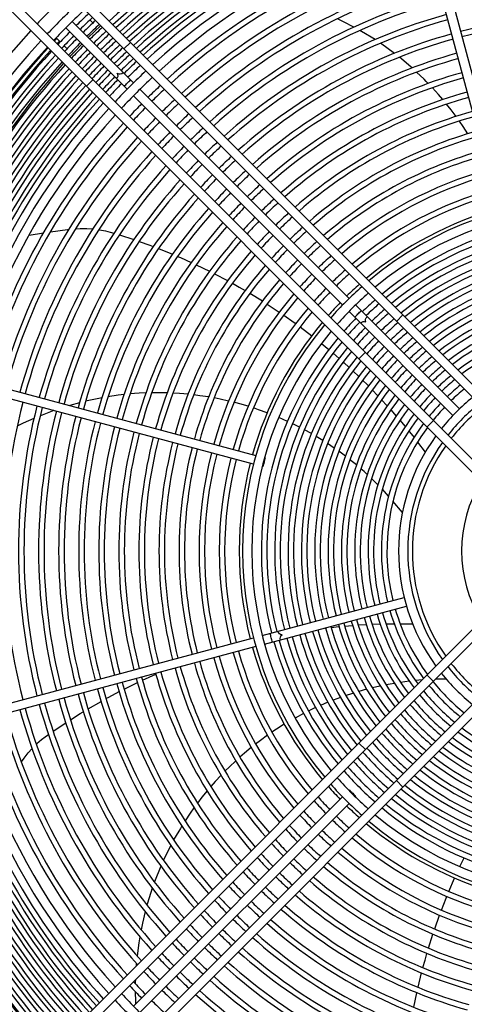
# Model space of a CAD drawing. Header units: centimetres. Extents: x -92429 to 178773, y 2337 to 428125.
# Tile 111 of 138: x 162445 to 162467, y 9513 to 9563. Entities that reach past the tile are written whole.
import ezdxf

# ---------------------------------------------------------------- set-up
doc = ezdxf.new("R2010")
doc.units = ezdxf.units.CM
doc.header["$LTSCALE"] = 50
doc.layers.add('WL_urządzenia', color=1, linetype='Continuous')

msp = doc.modelspace()

# ---------------------------------------------------------------- linework, layer by layer
at = {"layer": 'WL_urządzenia', "color": 1, "linetype": 'Continuous'}
for p, q in [((162465.552, 9567.54, 2170), (162469.439, 9553.033, 2170)), ((162468.992, 9552.913, 2170), (162465.105, 9567.42, 2170)), ((162445.955, 9565.157, 2170), (162469.921, 9541.191, 2170)), ((162470.311, 9541.457, 2170), (162446.282, 9565.485, 2170)), ((162468.347, 9539.618, 2170), (162444.381, 9563.584, 2170)), ((162444.054, 9563.256, 2170), (162468.082, 9539.228, 2170)), ((162447.299, 9562.568, 2170), (162450.412, 9559.454, 2170)), ((162448.352, 9562.498, 2170), (162448.202, 9562.648, 2170)), ((162461.079, 9562.559, 2170), (162460.77, 9562.708, 2170)), ((162461.608, 9562.284, 2170), (162461.079, 9562.559, 2170)), ((162446.971, 9562.24, 2170), (162450.085, 9559.126, 2170)), ((162448.752, 9562.36, 2170), (162448.118, 9561.748, 2170)), ((162461.996, 9562.066, 2170), (162461.909, 9562.116, 2170)), ((162462.679, 9561.646, 2170), (162461.996, 9562.066, 2170)), ((162446.487, 9561.741, 2170), (162446.694, 9561.534, 2170)), ((162450.258, 9561.51, 2170), (162449.93, 9561.182, 2170)), ((162446.891, 9561.337, 2170), (162447.041, 9561.187, 2170)), ((162447.399, 9561.018, 2170), (162447.179, 9560.786, 2170)), ((162447.79, 9561.421, 2170), (162447.399, 9561.018, 2170)), ((162463.661, 9560.951, 2170), (162462.955, 9561.461, 2170)), ((162464.502, 9560.259, 2170), (162463.914, 9560.753, 2170)), ((162446.863, 9560.447, 2170), (162445.345, 9558.682, 2170)), ((162464.56, 9560.208, 2170), (162464.502, 9560.259, 2170)), ((162448.357, 9559.609, 2170), (162448.029, 9559.281, 2170)), ((162465.166, 9559.639, 2170), (162464.791, 9559.998, 2170)), ((162465.279, 9559.526, 2170), (162465.166, 9559.639, 2170)), ((162465.379, 9559.424, 2170), (162465.279, 9559.526, 2170)), ((162450.74, 9559.126, 2170), (162461.36, 9548.507, 2170)), ((162465.899, 9558.863, 2170), (162465.589, 9559.203, 2170)), ((162445.345, 9558.682, 2170), (162443.499, 9556.183, 2170)), ((162461.032, 9548.179, 2170), (162450.412, 9558.799, 2170)), ((162466.123, 9558.603, 2170), (162465.899, 9558.863, 2170)), ((162466.547, 9558.079, 2170), (162466.313, 9558.374, 2170)), ((162466.793, 9557.751, 2170), (162466.547, 9558.079, 2170)), ((162467.152, 9557.24, 2170), (162466.964, 9557.514, 2170)), ((162467.393, 9556.871, 2170), (162467.152, 9557.24, 2170)), ((162447.06, 9552.003, 2170), (162447.123, 9552.009, 2170)), ((162447.471, 9552.044, 2170), (162447.489, 9552.046, 2170)), ((162447.489, 9552.046, 2170), (162447.713, 9552.062, 2170)), ((162447.713, 9552.062, 2170), (162448.044, 9552.065, 2170)), ((162448.044, 9552.065, 2170), (162448.349, 9552.047, 2170)), ((162448.655, 9552.008, 2170), (162448.692, 9552.002, 2170)), ((162445.109, 9551.73, 2170), (162445.842, 9551.847, 2170)), ((162446.193, 9551.897, 2170), (162447.06, 9552.003, 2170)), ((162448.692, 9552.002, 2170), (162449, 9551.939, 2170)), ((162449, 9551.939, 2170), (162449.23, 9551.878, 2170)), ((162449.23, 9551.878, 2170), (162449.418, 9551.822, 2170)), ((162449.695, 9551.737, 2170), (162450.428, 9551.499, 2170)), ((162450.7, 9551.405, 2170), (162451.251, 9551.207, 2170)), ((162451.251, 9551.207, 2170), (162451.419, 9551.144, 2170)), ((162451.686, 9551.042, 2170), (162452.391, 9550.757, 2170)), ((162452.653, 9550.647, 2170), (162452.801, 9550.583, 2170)), ((162452.801, 9550.583, 2170), (162453.345, 9550.341, 2170)), ((162453.601, 9550.222, 2170), (162454.279, 9549.894, 2170)), ((162454.53, 9549.767, 2170), (162455.193, 9549.418, 2170)), ((162455.439, 9549.283, 2170), (162455.784, 9549.089, 2170)), ((162455.784, 9549.089, 2170), (162456.088, 9548.914, 2170)), ((162456.328, 9548.771, 2170), (162456.962, 9548.382, 2170)), ((162457.197, 9548.232, 2170), (162457.204, 9548.227, 2170)), ((162457.204, 9548.227, 2170), (162457.816, 9547.822, 2170)), ((162461.687, 9548.179, 2170), (162466.964, 9542.903, 2170)), ((162458.046, 9547.664, 2170), (162458.568, 9547.294, 2170)), ((162461.36, 9547.851, 2170), (162466.636, 9542.575, 2170)), ((162464.091, 9547.677, 2170), (162463.763, 9547.349, 2170)), ((162458.568, 9547.294, 2170), (162458.65, 9547.235, 2170)), ((162458.874, 9547.07, 2170), (162459.463, 9546.621, 2170)), ((162459.96, 9546.225, 2170), (162460.336, 9545.913, 2170)), ((162460.548, 9545.733, 2170), (162460.851, 9545.47, 2170)), ((162462.19, 9545.776, 2170), (162461.862, 9545.448, 2170)), ((162461.059, 9545.285, 2170), (162461.107, 9545.242, 2170)), ((162461.107, 9545.242, 2170), (162461.356, 9545.015, 2170)), ((162461.561, 9544.825, 2170), (162461.853, 9544.548, 2170)), ((162442.119, 9544.434, 2170), (162456.626, 9540.547, 2170)), ((162462.054, 9544.352, 2170), (162462.272, 9544.137, 2170)), ((162462.272, 9544.137, 2170), (162462.341, 9544.067, 2170)), ((162456.506, 9540.099, 2170), (162441.999, 9543.986, 2170)), ((162449.632, 9543.596, 2170), (162449.118, 9543.522, 2170)), ((162449.791, 9543.616, 2170), (162449.632, 9543.596, 2170)), ((162449.933, 9543.632, 2170), (162449.791, 9543.616, 2170)), ((162450.695, 9543.696, 2170), (162450.236, 9543.662, 2170)), ((162451.037, 9543.712, 2170), (162450.695, 9543.696, 2170)), ((162451.712, 9543.723, 2170), (162451.335, 9543.721, 2170)), ((162452.122, 9543.716, 2170), (162451.712, 9543.723, 2170)), ((162452.746, 9543.684, 2170), (162452.414, 9543.704, 2170)), ((162453.185, 9543.647, 2170), (162452.746, 9543.684, 2170)), ((162453.783, 9543.576, 2170), (162453.471, 9543.616, 2170)), ((162454.225, 9543.509, 2170), (162453.783, 9543.576, 2170)), ((162462.539, 9543.866, 2170), (162462.821, 9543.574, 2170)), ((162447.672, 9543.218, 2170), (162447.174, 9543.08, 2170)), ((162448.735, 9543.455, 2170), (162447.984, 9543.296, 2170)), ((162448.81, 9543.469, 2170), (162448.735, 9543.455, 2170)), ((162454.808, 9543.4, 2170), (162454.505, 9543.46, 2170)), ((162455.241, 9543.305, 2170), (162454.808, 9543.4, 2170)), ((162455.808, 9543.16, 2170), (162455.515, 9543.238, 2170)), ((162456.233, 9543.037, 2170), (162455.808, 9543.16, 2170)), ((162463.015, 9543.367, 2170), (162463.292, 9543.066, 2170)), ((162445.768, 9542.592, 2170), (162445.675, 9542.555, 2170)), ((162446.364, 9542.817, 2170), (162445.768, 9542.592, 2170)), ((162456.769, 9542.863, 2170), (162456.5, 9542.953, 2170)), ((162457.2, 9542.707, 2170), (162456.769, 9542.863, 2170)), ((162463.483, 9542.854, 2170), (162463.755, 9542.544, 2170)), ((162444.816, 9542.173, 2170), (162444.508, 9542.021, 2170)), ((162445.357, 9542.421, 2170), (162444.816, 9542.173, 2170)), ((162458.236, 9542.273, 2170), (162457.79, 9542.471, 2170)), ((162458.607, 9542.096, 2170), (162458.488, 9542.155, 2170)), ((162458.846, 9541.976, 2170), (162458.607, 9542.096, 2170)), ((162463.943, 9542.326, 2170), (162464.211, 9542.007, 2170)), ((162465.648, 9542.318, 2170), (162465.32, 9541.99, 2170)), ((162459.445, 9541.651, 2170), (162459.093, 9541.846, 2170)), ((162464.396, 9541.781, 2170), (162464.433, 9541.736, 2170)), ((162464.433, 9541.736, 2170), (162464.66, 9541.451, 2170)), ((162460.033, 9541.299, 2170), (162459.687, 9541.51, 2170)), ((162460.433, 9541.038, 2170), (162460.271, 9541.146, 2170)), ((162460.61, 9540.917, 2170), (162460.433, 9541.038, 2170)), ((162464.842, 9541.218, 2170), (162465.23, 9540.705, 2170)), ((162461.177, 9540.505, 2170), (162460.844, 9540.752, 2170)), ((162457.073, 9540.427, 2170), (162457.096, 9540.421, 2170)), ((162461.735, 9540.06, 2170), (162461.407, 9540.327, 2170)), ((162456.976, 9539.973, 2170), (162456.953, 9539.98, 2170)), ((162462.121, 9539.727, 2170), (162461.961, 9539.868, 2170)), ((162462.284, 9539.579, 2170), (162462.121, 9539.727, 2170)), ((162462.828, 9539.056, 2170), (162462.508, 9539.37, 2170)), ((162463.369, 9538.482, 2170), (162463.05, 9538.827, 2170)), ((162464.071, 9537.642, 2170), (162463.591, 9538.229, 2170)), ((162456.953, 9531.407, 2170), (162464.161, 9533.338, 2170)), ((162457.073, 9530.959, 2170), (162464.281, 9532.89, 2170)), ((162468.082, 9532.158, 2170), (162444.054, 9508.13, 2170)), ((162444.381, 9507.802, 2170), (162468.347, 9531.768, 2170)), ((162460.136, 9531.78, 2170), (162460.164, 9531.783, 2170)), ((162460.444, 9531.815, 2170), (162460.848, 9531.857, 2170)), ((162461.13, 9531.883, 2170), (162461.538, 9531.916, 2170)), ((162461.823, 9531.936, 2170), (162462.234, 9531.96, 2170)), ((162462.522, 9531.973, 2170), (162462.939, 9531.988, 2170)), ((162463.23, 9531.995, 2170), (162463.289, 9531.996, 2170)), ((162463.289, 9531.996, 2170), (162463.653, 9532, 2170)), ((162463.949, 9532, 2170), (162464.592, 9531.99, 2170)), ((162441.999, 9527.4, 2170), (162456.506, 9531.287, 2170)), ((162456.626, 9530.839, 2170), (162442.119, 9526.952, 2170)), ((162469.921, 9530.195, 2170), (162445.955, 9506.229, 2170)), ((162446.282, 9505.901, 2170), (162470.311, 9529.93, 2170)), ((162450.864, 9529.137, 2170), (162451.547, 9529.445, 2170)), ((162464.413, 9529.082, 2170), (162463.968, 9529.023, 2170)), ((162465.069, 9529.145, 2170), (162464.73, 9529.116, 2170)), ((162465.32, 9529.396, 2170), (162465.648, 9529.069, 2170)), ((162466.292, 9529.191, 2170), (162465.762, 9529.183, 2170)), ((162449.156, 9528.277, 2170), (162449.682, 9528.556, 2170)), ((162449.934, 9528.685, 2170), (162450.609, 9529.017, 2170)), ((162462.254, 9528.673, 2170), (162461.854, 9528.562, 2170)), ((162462.948, 9528.838, 2170), (162462.536, 9528.744, 2170)), ((162463.448, 9528.937, 2170), (162463.239, 9528.898, 2170)), ((162463.666, 9528.975, 2170), (162463.448, 9528.937, 2170)), ((162448.108, 9527.681, 2170), (162448.766, 9528.061, 2170)), ((162449.015, 9528.2, 2170), (162449.156, 9528.277, 2170)), ((162460.924, 9528.259, 2170), (162460.545, 9528.117, 2170)), ((162461.376, 9528.414, 2170), (162461.191, 9528.353, 2170)), ((162461.58, 9528.479, 2170), (162461.376, 9528.414, 2170)), ((162447.71, 9527.439, 2170), (162447.863, 9527.533, 2170)), ((162459.418, 9527.627, 2170), (162459.299, 9527.569, 2170)), ((162459.66, 9527.741, 2170), (162459.418, 9527.627, 2170)), ((162460.285, 9528.013, 2170), (162459.915, 9527.856, 2170)), ((162447.214, 9527.128, 2170), (162447.71, 9527.439, 2170)), ((162459.05, 9527.444, 2170), (162458.62, 9527.214, 2170)), ((162446.334, 9526.54, 2170), (162446.973, 9526.971, 2170)), ((162457.682, 9526.651, 2170), (162457.445, 9526.494, 2170)), ((162458.07, 9526.895, 2170), (162457.682, 9526.651, 2170)), ((162445.508, 9525.913, 2170), (162445.747, 9526.117, 2170)), ((162445.747, 9526.117, 2170), (162445.937, 9526.26, 2170)), ((162445.937, 9526.26, 2170), (162446.097, 9526.374, 2170)), ((162456.856, 9526.077, 2170), (162456.615, 9525.893, 2170)), ((162457.215, 9526.336, 2170), (162456.856, 9526.077, 2170)), ((162445.06, 9525.441, 2170), (162445.261, 9525.669, 2170)), ((162445.48, 9525.887, 2170), (162445.508, 9525.913, 2170)), ((162456.394, 9525.719, 2170), (162456.052, 9525.437, 2170)), ((162461.862, 9525.938, 2170), (162462.19, 9525.611, 2170)), ((162444.733, 9524.992, 2170), (162444.858, 9525.178, 2170)), ((162444.858, 9525.178, 2170), (162445.06, 9525.441, 2170)), ((162455.607, 9525.044, 2170), (162455.282, 9524.737, 2170)), ((162456.052, 9525.437, 2170), (162455.818, 9525.234, 2170)), ((162444.723, 9524.977, 2170), (162444.733, 9524.992, 2170)), ((162455.282, 9524.737, 2170), (162455.058, 9524.515, 2170)), ((162454.858, 9524.309, 2170), (162454.558, 9523.986, 2170)), ((162463.763, 9524.038, 2170), (162464.091, 9523.71, 2170)), ((162454.558, 9523.986, 2170), (162454.338, 9523.737, 2170)), ((162461.36, 9523.535, 2170), (162461.376, 9523.552, 2170)), ((162450.412, 9512.588, 2170), (162461.032, 9523.207, 2170)), ((162453.891, 9523.195, 2170), (162453.661, 9522.897, 2170)), ((162454.149, 9523.514, 2170), (162453.891, 9523.195, 2170)), ((162461.704, 9523.224, 2170), (162461.687, 9523.207, 2170)), ((162461.36, 9522.879, 2170), (162450.74, 9512.26, 2170)), ((162453.484, 9522.657, 2170), (162453.287, 9522.377, 2170)), ((162453.287, 9522.377, 2170), (162453.031, 9521.995, 2170)), ((162452.793, 9521.615, 2170), (162452.711, 9521.478, 2170)), ((162452.868, 9521.737, 2170), (162452.793, 9521.615, 2170)), ((162452.711, 9521.478, 2170), (162452.453, 9521.028, 2170)), ((162452.27, 9520.685, 2170), (162451.933, 9519.995, 2170)), ((162452.305, 9520.752, 2170), (162452.27, 9520.685, 2170)), ((162466.986, 9519.672, 2170), (162467.197, 9520.112, 2170)), ((162451.802, 9519.701, 2170), (162451.478, 9518.893, 2170)), ((162466.428, 9518.414, 2170), (162466.722, 9519.094, 2170)), ((162451.366, 9518.58, 2170), (162451.123, 9517.815, 2170)), ((162466.052, 9517.467, 2170), (162466.285, 9518.063, 2170)), ((162466.285, 9518.063, 2170), (162466.323, 9518.157, 2170)), ((162451.123, 9517.815, 2170), (162451.095, 9517.719, 2170)), ((162451.005, 9517.386, 2170), (162450.867, 9516.807, 2170)), ((162465.71, 9516.514, 2170), (162465.955, 9517.206, 2170)), ((162450.867, 9516.807, 2170), (162450.797, 9516.471, 2170)), ((162450.731, 9516.116, 2170), (162450.679, 9515.796, 2170)), ((162465.394, 9515.532, 2170), (162465.619, 9516.241, 2170)), ((162465.707, 9516.506, 2170), (162465.71, 9516.514, 2170)), ((162450.679, 9515.796, 2170), (162450.594, 9515.143, 2170)), ((162465.217, 9514.928, 2170), (162465.314, 9515.264, 2170)), ((162450.557, 9514.766, 2170), (162450.546, 9514.622, 2170)), ((162465.112, 9514.546, 2170), (162465.217, 9514.928, 2170)), ((162464.863, 9513.547, 2170), (162465.041, 9514.274, 2170)), ((162450.505, 9513.826, 2170), (162450.503, 9513.73, 2170)), ((162450.508, 9513.929, 2170), (162450.505, 9513.826, 2170)), ((162450.501, 9513.329, 2170), (162450.513, 9512.806, 2170)), ((162464.646, 9512.536, 2170), (162464.8, 9513.272, 2170)), ((162450.513, 9512.806, 2170), (162450.518, 9512.693, 2170))]:
    msp.add_line(p, q, dxfattribs=at)
for points in [[(162449.556, 9559.655, 0.407676), (162449.587, 9559.952, 0.407676), (162449.883, 9559.983)], [(162449.935, 9559.276, 0.037253), (162450.093, 9559.446, 0.037253), (162450.263, 9559.604)], [(162461.65, 9547.561, 0.037253), (162461.807, 9547.731, 0.037253), (162461.977, 9547.889)], [(162461.955, 9547.256, -0.374287), (162462.214, 9547.324, -0.374287), (162462.283, 9547.584)], [(162456.976, 9539.973, 0.037253), (162457.028, 9540.199, 0.037253), (162457.096, 9540.421)], [(162457.045, 9540.195, 0.037253), (162456.976, 9539.973)], [(162457.096, 9540.421, 0.037253), (162457.045, 9540.195)], [(162457.886, 9531.177, -0.374287), (162457.957, 9531.436, -0.374287), (162457.766, 9531.625)], [(162457.469, 9531.065, 0.037253), (162457.401, 9531.287, 0.037253), (162457.35, 9531.513)], [(162461.704, 9523.224, 0.037253), (162461.534, 9523.382, 0.037253), (162461.376, 9523.552)], [(162461.376, 9523.552, 0.037253), (162461.546, 9523.394)], [(162461.546, 9523.394, 0.037253), (162461.704, 9523.224)]]:
    msp.add_lwpolyline(points, format="xyb", dxfattribs=at)
msp.add_circle((162473.846, 9535.693, 2170), 47.277, dxfattribs=at)
for radius, start, end in [(47.277, 49.4416, 40.5584), (42.566, 47.9961, 42.0039), (42.222, 48.0205, 41.9795), (42.012, 48.0356, 41.9644), (36.501, 105.3638, 132.5256), (36.223, 105.3666, 132.5065), (36.011, 105.3687, 132.4918), (35.732, 105.3716, 132.4723), (35.52, 105.3738, 132.4571), (35.242, 105.3768, 132.4371), (35.029, 105.3791, 132.4215), (34.751, 105.3821, 132.4008), (33.372, 47.7066, 132.2934), (34.538, 105.3845, 132.3848), (34.26, 105.3876, 132.3636), (34.048, 105.39, 132.3471), (32.908, 47.7448, 132.2552), (33.769, 105.3932, 132.3252), (32.329, 105.4107, 132.206), (32.051, 105.4143, 132.1817), (31.31, 105.4241, 132.1149), (31.032, 105.4279, 132.0891), (30.291, 105.4384, 132.0178), (30.013, 105.4424, 131.9901), (38.964, 133.364, 136.636), (38.239, 133.333, 136.667), (29.272, 105.4536, 131.9139), (28.994, 105.458, 131.8843), (37.775, 133.3125, 136.6875), (37.483, 133.2993, 134.6457), (37.205, 133.2866, 134.6431), (36.992, 133.2768, 134.641), (28.253, 105.47, 131.8025), (27.975, 105.4747, 131.7707), (27.234, 75.4876, 104.5124), (26.956, 75.4926, 104.5074), (38.964, 137.3179, 222.6821), (37.483, 135.3543, 136.7007), (36.714, 133.2637, 134.6383), (36.501, 133.2536, 134.6362), (36.223, 133.2402, 134.6334), (38.239, 137.3619, 222.6381), (37.729, 136.4079, 136.6896), (37.544, 136.4149, 136.6979), (37.205, 135.3569, 136.7134), (36.992, 135.359, 136.7232), (36.011, 133.2298, 134.6313), (35.732, 133.216, 134.6284), (35.52, 133.2053, 134.6262), (27.234, 105.4876, 131.6827), (26.956, 105.4926, 131.6484), (37.775, 137.3909, 222.6091), (37.729, 137.3939, 164.6481), (37.544, 137.4057, 164.6463), (37.483, 137.4096, 164.6457), (36.714, 135.3617, 136.7363), (36.501, 135.3638, 136.7464), (36.223, 135.3666, 136.7598), (35.242, 133.1912, 134.6232), (35.029, 133.1802, 134.6209), (34.751, 133.1656, 134.6179), (37.205, 137.4276, 164.6431), (36.992, 137.4416, 164.641), (36.714, 137.4601, 164.6383), (36.011, 135.3687, 136.7702), (35.732, 135.3716, 136.784), (35.52, 135.3738, 136.7947), (34.538, 133.1543, 134.6155), (34.26, 133.1393, 134.6124), (34.048, 133.1277, 134.61), (26.215, 105.5065, 131.5536), (25.937, 105.512, 131.5166), (36.501, 137.4744, 164.6362), (36.223, 137.4935, 164.6334), (36.011, 137.5082, 164.6313), (35.242, 135.3768, 136.8088), (35.029, 135.3791, 136.8198), (34.751, 135.3821, 136.8344), (33.372, 133.0898, 136.9102), (33.769, 133.1123, 134.6068), (35.732, 137.5277, 164.6284), (35.52, 137.5429, 164.6262), (34.538, 135.3845, 136.8457), (34.26, 135.3876, 136.8607), (34.048, 135.39, 136.8723), (32.908, 133.0629, 136.9371), (25.196, 105.527, 131.414), (24.918, 105.5329, 131.374), (35.242, 137.5629, 164.6232), (35.029, 137.5785, 164.6209), (34.751, 137.5992, 164.6179), (33.769, 135.3932, 136.8877), (32.329, 133.0281, 134.5893), (32.051, 133.011, 134.5857), (34.538, 137.6152, 164.6155), (34.26, 137.6364, 164.6124), (34.048, 137.6529, 164.61), (31.31, 132.9639, 134.5759), (24.177, 105.5492, 131.2627), (23.899, 105.5556, 131.2191), (33.372, 137.7066, 222.2934), (33.769, 137.6748, 164.6068), (32.329, 135.4107, 136.9719), (32.051, 135.4143, 136.989), (31.032, 132.9457, 134.5721), (32.908, 137.7448, 222.2552), (31.31, 135.4241, 137.0361), (30.291, 132.8954, 134.5616), (30.013, 132.8759, 134.5576), (23.158, 105.5734, 131.098), (22.88, 105.5804, 131.0505), (32.329, 137.794, 164.5893), (32.051, 137.8183, 164.5857), (31.032, 135.4279, 137.0543), (29.272, 132.8221, 134.5464), (22.139, 105.5998, 130.9181), (31.31, 137.8851, 164.5759), (30.291, 135.4384, 137.1046), (30.013, 135.4424, 137.1241), (28.994, 132.8012, 134.542), (21.861, 105.6074, 130.8661), (31.032, 137.9109, 164.5721), (29.272, 135.4536, 137.1779), (28.994, 135.458, 137.1988), (28.253, 132.7435, 134.53), (27.975, 132.7211, 134.5253), (21.12, 105.6287, 130.7208), (30.291, 137.9822, 164.5616), (30.013, 138.0099, 164.5576), (28.253, 135.47, 137.2565), (27.234, 132.659, 134.5124), (26.956, 132.6349, 134.5074), (20.842, 105.6371, 130.6636), (29.272, 138.0861, 164.5464), (28.994, 138.1157, 164.542), (27.975, 135.4747, 137.2789), (20.101, 105.6606, 130.5034), (28.253, 138.1975, 164.53), (27.234, 135.4876, 137.341), (26.956, 135.4926, 137.3651), (26.215, 132.568, 134.4935), (25.937, 132.5419, 134.488), (19.823, 105.6699, 130.4402), (27.975, 138.2293, 164.5253), (26.215, 135.5065, 137.432), (25.196, 132.4696, 134.473), (24.918, 132.4413, 134.4671), (19.082, 105.6959, 130.2628), (27.234, 138.3173, 164.5124), (26.956, 138.3516, 164.5074), (25.937, 135.512, 137.4581), (24.177, 132.3628, 134.4508), (18.804, 105.7062, 130.1926), (17.891, 50.0533, 129.9467), (26.215, 138.4464, 164.4935), (25.196, 135.527, 137.5304), (24.918, 135.5329, 137.5587), (23.899, 132.3321, 134.4444), (18.063, 105.7351, 129.9949), (17.428, 50.1881, 129.8119), (25.937, 138.4834, 164.488), (24.177, 135.5492, 137.6372), (23.158, 132.2467, 134.4266), (22.88, 132.2132, 134.4196), (16.94, 75.7839, 129.6621), (25.196, 138.586, 164.473), (24.918, 138.626, 164.4671), (23.899, 135.5556, 137.6679), (22.139, 132.1199, 134.4002), (16.662, 75.797, 129.5728), (24.177, 138.7373, 164.4508), (23.158, 135.5734, 137.7533), (22.88, 135.5804, 137.7868), (21.861, 132.0832, 134.3926), (16.262, 75.8165, 129.439), (15.984, 75.8307, 129.342), (23.899, 138.7809, 164.4444), (22.139, 135.5998, 137.8801), (21.12, 131.9808, 134.3713), (20.842, 131.9405, 134.3629), (15.585, 75.852, 129.1964), (23.158, 138.902, 164.4266), (22.88, 138.9495, 164.4196), (21.861, 135.6074, 137.9168), (20.101, 131.8276, 134.3394), (15.307, 75.8675, 129.0906), (14.907, 75.8908, 128.9317), (22.139, 139.0819, 164.4002), (21.12, 135.6287, 138.0192), (20.842, 135.6371, 138.0595), (19.823, 131.783, 134.3301), (14.629, 75.9077, 128.8158), (21.861, 139.1339, 164.3926), (20.101, 135.6606, 138.1724), (19.823, 135.6699, 138.217), (19.082, 131.658, 134.3041), (18.804, 131.6085, 134.2938), (14.23, 75.9332, 128.6415), (13.951, 75.9518, 128.5142), (21.12, 139.2792, 164.3713), (20.842, 139.3364, 164.3629), (19.082, 135.6959, 138.342), (17.891, 131.4353, 138.5647), (18.063, 131.4692, 134.2649), (13.552, 75.9799, 128.3222), (20.101, 139.4966, 164.3394), (19.823, 139.5598, 164.3301), (18.804, 135.7062, 138.3915), (17.428, 131.3403, 138.6597), (13.274, 76.0004, 128.1816), (12.874, 76.0314, 127.969), (19.082, 139.7372, 164.3041), (18.063, 135.7351, 138.5308), (16.94, 131.2348, 134.2161), (16.662, 131.1719, 134.203), (12.596, 76.0542, 127.8129), (18.804, 139.8074, 164.2938), (16.262, 131.0777, 134.1835), (15.984, 131.0093, 134.1693), (12.197, 76.0887, 127.5762), (11.919, 76.1141, 127.402), (17.891, 140.0533, 219.9467), (18.063, 140.0051, 164.2649), (16.94, 135.7839, 138.7652), (16.662, 135.797, 138.8281), (16.262, 135.8165, 138.9223), (15.585, 130.9069, 134.148), (15.307, 130.8324, 134.1325), (11.519, 76.1528, 127.1369), (17.428, 140.1881, 219.8119), (15.984, 135.8307, 138.9907), (15.585, 135.852, 139.0931), (14.907, 130.7205, 134.1092), (14.629, 130.639, 134.0923), (14.23, 130.5163, 134.0668), (11.241, 76.1813, 126.9411), (16.94, 140.3379, 194.2161), (16.662, 140.4272, 194.203), (16.262, 140.561, 194.1835), (15.307, 135.8675, 139.1676), (14.907, 135.8908, 139.2795), (13.951, 130.4267, 134.0482), (13.552, 130.2916, 134.0201), (15.984, 140.658, 194.1693), (15.585, 140.8036, 194.148), (14.629, 135.9077, 139.361), (14.23, 135.9332, 139.4837), (13.274, 130.1927, 133.9996), (12.874, 130.0432, 133.9686), (15.307, 140.9094, 194.1325), (14.907, 141.0683, 194.1092), (13.951, 135.9518, 139.5733), (13.552, 135.9799, 139.7084), (12.596, 129.9335, 133.9458), (12.197, 129.7671, 133.9113), (14.629, 141.1842, 194.0923), (14.23, 141.3585, 194.0668), (13.274, 136.0004, 139.8073), (12.874, 136.0314, 139.9568), (11.919, 129.6446, 133.8858), (11.519, 129.4583, 133.8472), (13.951, 141.4858, 194.0482), (13.552, 141.6778, 194.0201), (12.596, 136.0542, 140.0665), (12.197, 136.0887, 140.2329), (11.241, 129.3208, 133.8187), (10.842, 129.1108, 133.7751), (13.274, 141.8184, 193.9996), (12.874, 142.031, 193.9686), (11.919, 136.1142, 140.3554), (11.519, 136.1528, 140.5417), (10.563, 128.9552, 133.7429), (30.013, 165.4424, 194.5576), (29.272, 165.4536, 194.5464), (12.596, 142.1871, 193.9458), (12.197, 142.4238, 193.9113), (11.241, 136.1813, 140.6792), (10.842, 136.2249, 140.8892), (9.967, 128.5921, 141.4079), (9.504, 128.2782, 141.7218), (28.994, 165.458, 194.542), (28.253, 165.47, 194.53), (27.975, 165.4747, 194.5253), (27.234, 165.4876, 194.5124), (11.919, 142.598, 193.8858), (11.519, 142.8631, 193.8472), (10.563, 136.2571, 141.0448), (9.27, 128.1079, 141.8921), (26.956, 165.4926, 194.5074), (26.215, 165.5065, 194.4935), (25.937, 165.512, 194.488), (11.241, 143.0589, 193.8187), (10.842, 143.358, 193.7751), (25.196, 165.527, 194.473), (24.918, 165.5329, 194.4671), (24.177, 165.5492, 194.4508), (23.899, 165.5556, 194.4444), (10.563, 143.5797, 193.7429), (9.967, 144.0971, 215.9029), (23.158, 165.5734, 194.4266), (22.88, 165.5804, 194.4196), (22.139, 165.5998, 194.4002), (21.861, 165.6074, 194.3926), (9.504, 144.5449, 215.4551), (9.27, 144.7878, 215.2122), (21.12, 165.6287, 194.3713), (20.842, 165.6371, 194.3629), (20.101, 165.6606, 194.3394), (19.823, 165.6699, 194.3301), (19.082, 165.6959, 194.3041), (18.804, 165.7062, 194.2938), (18.063, 165.7351, 194.2649), (6.77, 148.461, 211.539), (11.241, 196.1813, 216.9411), (10.842, 196.2249, 216.642), (10.563, 196.2571, 216.4203), (13.274, 196.0004, 218.1816), (12.874, 196.0314, 217.969), (12.596, 196.0542, 217.8129), (12.197, 196.0887, 217.5762), (11.919, 196.1142, 217.402), (11.519, 196.1528, 217.1369), (14.907, 195.8908, 218.9317), (14.629, 195.9077, 218.8158), (14.23, 195.9332, 218.6415), (13.951, 195.9518, 218.5142), (13.552, 195.9799, 218.3222), (16.94, 195.7839, 219.6621), (16.662, 195.797, 219.5728), (16.262, 195.8165, 219.439), (15.984, 195.8307, 219.342), (15.585, 195.852, 219.1964), (15.307, 195.8675, 219.0906), (19.082, 195.6959, 220.2628), (18.804, 195.7062, 220.1926), (18.063, 195.7351, 219.9949), (20.842, 195.6371, 220.6636), (20.101, 195.6606, 220.5034), (19.823, 195.6699, 220.4402), (22.88, 195.5804, 221.0505), (22.139, 195.5998, 220.9181), (21.861, 195.6074, 220.8661), (21.12, 195.6287, 220.7208), (9.504, 218.2782, 231.7218), (9.27, 218.1079, 231.8921), (24.918, 195.5329, 221.374), (24.177, 195.5492, 221.2627), (23.899, 195.5556, 221.2191), (23.158, 195.5734, 221.098), (10.563, 218.9552, 231.0448), (9.967, 218.5921, 231.4079), (26.215, 195.5065, 221.5536), (25.937, 195.512, 221.5166), (25.196, 195.527, 221.414), (11.241, 219.3208, 230.6792), (10.842, 219.1108, 230.8892), (28.253, 195.47, 221.8025), (27.975, 195.4747, 221.7707), (27.234, 195.4876, 221.6827), (26.956, 195.4926, 221.6484), (11.919, 219.6446, 230.3554), (11.519, 219.4583, 230.5417), (30.291, 195.4384, 222.0178), (30.013, 195.4424, 221.9901), (29.272, 195.4536, 221.9139), (28.994, 195.458, 221.8843), (12.596, 219.9335, 230.0665), (12.197, 219.7671, 230.2329), (32.329, 195.4107, 222.206), (32.051, 195.4143, 222.1817), (31.31, 195.4241, 222.1149), (31.032, 195.4279, 222.0891), (13.274, 220.1927, 229.8073), (12.874, 220.0432, 229.9568), (34.538, 195.3845, 222.3848), (34.26, 195.3876, 222.3636), (34.048, 195.39, 222.3471), (33.769, 195.3932, 222.3252), (13.951, 220.4267, 229.5733), (13.552, 220.2916, 229.7084), (11.241, 233.0589, 253.8187), (36.501, 195.3638, 222.5256), (36.223, 195.3666, 222.5065), (36.011, 195.3687, 222.4918), (35.732, 195.3716, 222.4723), (35.52, 195.3738, 222.4571), (35.242, 195.3768, 222.4371), (35.029, 195.3791, 222.4215), (34.751, 195.3821, 222.4008), (14.629, 220.639, 229.361), (14.23, 220.5163, 229.4837), (12.197, 232.4238, 253.9113), (11.919, 232.598, 253.8858), (11.519, 232.8631, 253.8472), (37.729, 195.3519, 222.6061), (37.544, 195.3537, 222.5943), (37.483, 195.3543, 222.5904), (37.205, 195.3569, 222.5724), (36.992, 195.359, 222.5584), (36.714, 195.3617, 222.5399), (15.307, 220.8324, 229.1676), (14.907, 220.7205, 229.2795), (12.874, 232.031, 253.9686), (12.596, 232.1871, 253.9458), (15.984, 221.0093, 228.9907), (15.585, 220.9069, 229.0931), (13.552, 231.6778, 254.0201), (13.274, 231.8184, 253.9996), (16.94, 221.2348, 228.7652), (16.662, 221.1719, 228.8281), (16.262, 221.0777, 228.9223), (14.23, 231.3585, 254.0668), (13.951, 231.4858, 254.0482), (17.428, 221.3403, 228.6597), (14.907, 231.0683, 254.1092), (14.629, 231.1842, 254.0923), (18.063, 221.4692, 224.2649), (17.891, 221.4353, 228.5647), (15.585, 230.8036, 254.148), (15.307, 230.9094, 254.1325), (18.804, 221.6085, 224.2938), (16.262, 230.561, 254.1835), (15.984, 230.658, 254.1693), (19.082, 221.658, 224.3041), (18.063, 225.7351, 228.5308), (16.94, 230.3379, 254.2161), (16.662, 230.4272, 254.203), (20.101, 221.8276, 224.3394), (19.823, 221.783, 224.3301), (19.082, 225.6959, 228.342), (18.804, 225.7062, 228.3915), (17.428, 230.1881, 309.8119), (21.12, 221.9808, 224.3713), (20.842, 221.9405, 224.3629), (18.063, 230.0051, 254.2649), (17.891, 230.0533, 309.9467), (21.861, 222.0832, 224.3926), (20.101, 225.6606, 228.1724), (19.823, 225.6699, 228.217), (19.082, 229.7372, 254.3041), (18.804, 229.8074, 254.2938), (22.139, 222.1199, 224.4002), (21.12, 225.6287, 228.0192), (20.842, 225.6371, 228.0595), (19.823, 229.5598, 254.3301), (23.158, 222.2467, 224.4266), (22.88, 222.2132, 224.4196), (21.861, 225.6074, 227.9168), (20.101, 229.4966, 254.3394), (23.899, 222.3321, 224.4444), (22.139, 225.5998, 227.8801), (21.12, 229.2792, 254.3713), (20.842, 229.3364, 254.3629), (24.177, 222.3628, 224.4508), (23.158, 225.5734, 227.7533), (22.88, 225.5804, 227.7868), (21.861, 229.1339, 254.3926), (25.196, 222.4696, 224.473), (24.918, 222.4413, 224.4671), (23.899, 225.5556, 227.6679), (22.139, 229.0819, 254.4002), (25.937, 222.5419, 224.488), (24.177, 225.5492, 227.6372), (23.158, 228.902, 254.4266), (22.88, 228.9495, 254.4196), (26.215, 222.568, 224.4935), (25.196, 225.527, 227.5304), (24.918, 225.5329, 227.5587), (23.899, 228.7809, 254.4444), (27.234, 222.659, 224.5124), (26.956, 222.6349, 224.5074), (25.937, 225.512, 227.4581), (24.177, 228.7373, 254.4508), (27.975, 222.7211, 224.5253), (26.215, 225.5065, 227.432), (25.196, 228.586, 254.473), (24.918, 228.626, 254.4671), (28.253, 222.7435, 224.53), (27.234, 225.4876, 227.341), (26.956, 225.4926, 227.3651), (26.215, 228.4464, 254.4935), (25.937, 228.4834, 254.488), (29.272, 222.8221, 224.5464), (28.994, 222.8012, 224.542), (28.253, 225.47, 227.2565), (27.975, 225.4747, 227.2789), (26.956, 228.3516, 254.5074), (30.291, 222.8954, 224.5616), (30.013, 222.8759, 224.5576), (28.994, 225.458, 227.1988), (27.234, 228.3173, 254.5124), (31.032, 222.9457, 224.5721), (29.272, 225.4536, 227.1779), (28.253, 228.1975, 254.53), (27.975, 228.2293, 254.5253), (31.31, 222.9639, 224.5759), (30.291, 225.4384, 227.1046), (30.013, 225.4424, 227.1241), (28.994, 228.1157, 254.542), (32.329, 223.0281, 224.5893), (32.051, 223.011, 224.5857), (31.032, 225.4279, 227.0543), (29.272, 228.0861, 254.5464), (32.908, 223.0629, 226.9371), (31.31, 225.4241, 227.0361), (30.291, 227.9822, 254.5616), (30.013, 228.0099, 254.5576), (33.372, 223.0898, 226.9102), (32.051, 225.4143, 226.989)]:
    msp.add_arc((162473.846, 9535.693, 2170), radius, start, end, dxfattribs=at)

doc.saveas('drawing.dxf')
